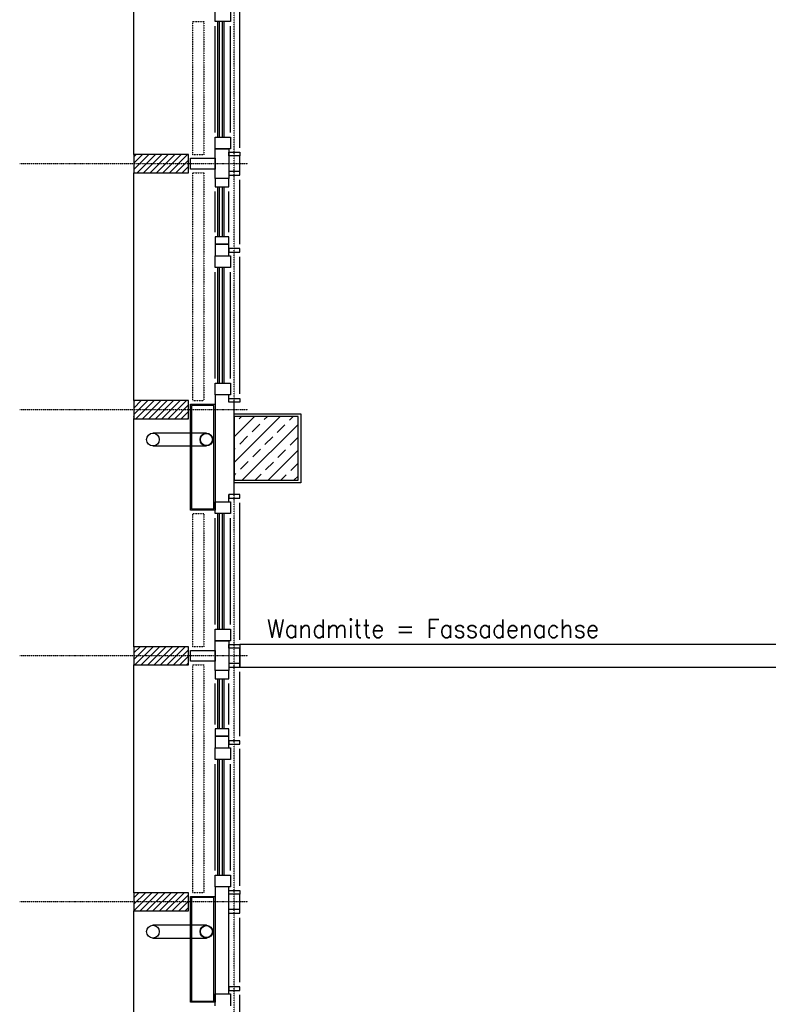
# Model space of a CAD drawing. Header units: millimetres. Extents: x -4577 to 1032787, y -66234 to 201209.
# Tile 51 of 256: x 10974 to 15078, y -26376 to -20974. Entities that reach past the tile are written whole.
import ezdxf
from ezdxf.enums import TextEntityAlignment as Align

# ---------------------------------------------------------------- set-up
doc = ezdxf.new("R2010")
doc.units = ezdxf.units.MM
for name, pattern in [('510_5_2OG_ELT_1004$0$11-07-22_DS_2OG$0$AUSGEZOGEN', [0]), ('510_5_2OG_ELT_1004$0$11-07-22_DS_2OG$0$GETRENNT2_S6', [0.525, 0.15, -0.075, 0.15, -0.075, 0, -0.075]), ('510_5_2OG_ELT_1004$0$11-07-22_DS_2OG$0$PUNKT2_S9', [0.075, 0, -0.075]), ('510_5_2OG_ELT_1004$0$11-07-22_DS_2OG$0$VERDECKT2_S2', [0.17, 0.1, -0.07])]:
    doc.linetypes.add(name, pattern=pattern)
for name, color, linetype in [('510_5_2OG_ELT_1004$0$11-07-22_DS_2OG$0$Fassade', 8, '510_5_2OG_ELT_1004$0$11-07-22_DS_2OG$0$AUSGEZOGEN'), ('510_5_2OG_ELT_1004$0$11-07-22_DS_2OG$0$Mieterausbau', 8, '510_5_2OG_ELT_1004$0$11-07-22_DS_2OG$0$AUSGEZOGEN'), ('510_5_2OG_ELT_1004$0$11-07-22_DS_2OG$0$Nichttragende_Bauteile', 8, '510_5_2OG_ELT_1004$0$11-07-22_DS_2OG$0$AUSGEZOGEN'), ('510_5_2OG_ELT_1004$0$11-07-22_DS_2OG$0$Schraffur', 8, '510_5_2OG_ELT_1004$0$11-07-22_DS_2OG$0$AUSGEZOGEN'), ('510_5_2OG_ELT_1004$0$11-07-22_DS_2OG$0$Tragende_Bauteile', 8, '510_5_2OG_ELT_1004$0$11-07-22_DS_2OG$0$AUSGEZOGEN')]:
    doc.layers.add(name, color=color, linetype=linetype)
doc.styles.add('510_5_2OG_ELT_1004$0$Standard', font='simplex.shx')
pattern_1 = [(45, (1895.797, -66891.69), (-35.35534, 35.35534), []), (45, (1878.12, -66874.014), (-35.35534, 35.35534), [])]

# ---------------------------------------------------------------- blocks, each defined once
blk = doc.blocks.new('510_5_2OG_ELT_1004')
at = {"layer": '510_5_2OG_ELT_1004$0$11-07-22_DS_2OG$0$Schraffur', "linetype": 'Continuous'}
h = blk.add_hatch(dxfattribs=at)
h.set_pattern_fill('SCHRAFFUR_30', color=256, scale=1000, style=0, pattern_type=2)
h.set_pattern_definition(pattern_1)
h.paths.add_polyline_path([(11600, -21814), (11900, -21814), (11900, -21714), (11600, -21714)], flags=0)
h = blk.add_hatch(dxfattribs=at)
h.set_pattern_fill('SCHRAFFUR_30', color=256, scale=1000, style=0, pattern_type=2)
h.set_pattern_definition(pattern_1)
h.paths.add_polyline_path([(11600, -23164), (11900, -23164), (11900, -23064), (11600, -23064)], flags=0)
h = blk.add_hatch(dxfattribs=at)
h.set_pattern_fill('SCHRAFFUR_30', color=256, scale=1000, style=0, pattern_type=2)
h.set_pattern_definition(pattern_1)
h.paths.add_polyline_path([(11600, -24514), (11900, -24514), (11900, -24414), (11600, -24414)], flags=0)
h = blk.add_hatch(dxfattribs=at)
h.set_pattern_fill('SCHRAFFUR_30', color=256, scale=1000, style=0, pattern_type=2)
h.set_pattern_definition(pattern_1)
h.paths.add_polyline_path([(11600, -25864), (11900, -25864), (11900, -25764), (11600, -25764)], flags=0)
at = {"layer": '510_5_2OG_ELT_1004$0$11-07-22_DS_2OG$0$Tragende_Bauteile', "linetype": 'Continuous'}
h = blk.add_hatch(dxfattribs=at)
h.set_pattern_fill('SCHRAFFUR_16', color=256, scale=1000, style=0, pattern_type=2)
h.set_pattern_definition([(45, (1895.8, -66891.69), (-70.71068, 70.71068), []), (45, (1860.44, -66856.34), (-70.71068, 70.71068), [60, -35])])
h.paths.add_polyline_path([(12150, -23500.6), (12500, -23500.6), (12500, -23150.6), (12150, -23150.6)], flags=0)
at = {"layer": '510_5_2OG_ELT_1004$0$11-07-22_DS_2OG$0$Fassade', "linetype": '510_5_2OG_ELT_1004$0$11-07-22_DS_2OG$0$AUSGEZOGEN'}
for p, q in [((11600, -21714), (11600, -20464)), ((12045, -20983.7), (12045, -20918.7)), ((12130, -20918.7), (12130, -20983.7)), ((12180, -21676.8), (12180, -20924.7)), ((12130, -20983.7), (12045, -20983.7)), ((12045, -21592.5), (12045, -21008.7)), ((12061, -21617.5), (12061, -20983.7)), ((12069, -21617.5), (12069, -20983.7)), ((12085, -21617.5), (12085, -20983.7)), ((12095, -21617.5), (12095, -20983.7)), ((12130, -21592.5), (12130, -21008.7)), ((12045, -21682.5), (12045, -21617.5)), ((12045, -21617.5), (12130, -21617.5)), ((12130, -21617.5), (12130, -21682.5)), ((11900, -21714), (11600, -21714)), ((11600, -21714), (11600, -21814)), ((11900, -21814), (11900, -21714)), ((12130, -21682.5), (12045, -21682.5)), ((12045, -21682.5), (12120, -21682.5)), ((12045, -21845.5), (12045, -21682.5)), ((12120, -21682.5), (12120, -21845.5)), ((12120, -21721.5), (12120, -21701.5)), ((12120, -21701.5), (12180, -21701.5)), ((12180, -21701.5), (12180, -21721.5)), ((11910.5, -21794.2), (11910.5, -21734.2)), ((11910.5, -21734.2), (12045, -21734.2)), ((12045, -21734.2), (12045, -21794.2)), ((12180, -21721.5), (12120, -21721.5)), ((12180, -21806.5), (12180, -21721.5)), ((11600, -21814), (11900, -21814)), ((11600, -23064), (11600, -21814)), ((12045, -21794.2), (11910.5, -21794.2)), ((12180, -21806.5), (12120, -21806.5)), ((12120, -21806.5), (12120, -21826.5)), ((12180, -21826.5), (12180, -21806.5)), ((12120, -21845.5), (12045, -21845.5)), ((12045, -21845.5), (12045, -21891)), ((12120, -21845.5), (12045, -21845.5)), ((12120, -21826.5), (12180, -21826.5)), ((12120, -21891), (12120, -21845.5)), ((12180.1, -22205.2), (12180.1, -21851.8)), ((12045, -21891), (12120, -21891)), ((12045, -22140.3), (12045, -21916)), ((12061, -22165.3), (12061, -21891)), ((12069, -22165.3), (12069, -21891)), ((12085, -22165.3), (12085, -21891)), ((12095, -22165.3), (12095, -21891)), ((12120, -22140.3), (12120, -21916)), ((12120, -22165.3), (12045, -22165.3)), ((12045, -22165.3), (12045, -22205.3)), ((12120, -22205.3), (12120, -22165.3)), ((12045, -22205.3), (12120, -22205.3)), ((12120, -22205.3), (12045, -22205.3)), ((12045, -22205.3), (12045, -22268.8)), ((12120, -22268.8), (12120, -22205.3)), ((12180, -22229.7), (12120, -22229.7)), ((12120, -22229.7), (12120, -22249.7)), ((12120, -22249.7), (12180, -22249.7)), ((12180, -22249.7), (12180, -22229.7)), ((12045, -22333.8), (12045, -22268.8)), ((12045, -22268.8), (12130, -22268.8)), ((12045, -22268.8), (12120, -22268.8)), ((12130, -22268.8), (12130, -22333.8)), ((12180, -23026.9), (12180, -22274.9)), ((12130, -22333.8), (12045, -22333.8)), ((12045, -22942.5), (12045, -22358.8)), ((12061, -22967.5), (12061, -22333.8)), ((12069, -22967.5), (12069, -22333.8)), ((12085, -22967.5), (12085, -22333.8)), ((12095, -22967.5), (12095, -22333.8)), ((12130, -22942.5), (12130, -22358.8)), ((12045, -23032.5), (12045, -22967.5)), ((12045, -22967.5), (12130, -22967.5)), ((12130, -22967.5), (12130, -23032.5)), ((11900, -23064), (11600, -23064)), ((11600, -23064), (11600, -23164)), ((11900, -23164), (11900, -23064)), ((12130, -23032.5), (12045, -23032.5)), ((12045, -23032.5), (12045, -23618.7)), ((12120, -23071.5), (12120, -23032.5)), ((12120, -23051.5), (12180, -23051.5)), ((12180, -23051.5), (12180, -23071.5)), ((11910.5, -23084.2), (12045, -23084.2)), ((11910.5, -23664.2), (11910.5, -23084.2)), ((12039, -23090.2), (11916.5, -23090.2)), ((11916.5, -23090.2), (11916.5, -23658.2)), ((12039, -23658.2), (12039, -23090.2)), ((12045, -23084.2), (12045, -23664.2)), ((12180, -23071.5), (12120, -23071.5)), ((12150, -23579.7), (12150, -23071.5)), ((11600, -23164), (11900, -23164)), ((11600, -24414), (11600, -23164)), ((11997.6, -23242.4), (11704.2, -23242.4)), ((11704.2, -23312.4), (11997.6, -23312.4)), ((12180, -23579.7), (12120, -23579.7)), ((12120, -23579.7), (12120, -23599.7)), ((12120, -23618.7), (12120, -23579.7)), ((12120, -23599.7), (12180, -23599.7)), ((12180, -23599.7), (12180, -23579.7)), ((11916.5, -23658.2), (12039, -23658.2)), ((12045, -23683.7), (12045, -23618.7)), ((12045, -23618.7), (12130, -23618.7)), ((12045, -23618.7), (12120, -23618.7)), ((12130, -23618.7), (12130, -23683.7)), ((12180, -24376.8), (12180, -23624.7)), ((12045, -23664.2), (11910.5, -23664.2)), ((12130, -23683.7), (12045, -23683.7)), ((12045, -24292.5), (12045, -23708.7)), ((12061, -24317.5), (12061, -23683.7)), ((12069, -24317.5), (12069, -23683.7)), ((12085, -24317.5), (12085, -23683.7)), ((12095, -24317.5), (12095, -23683.7)), ((12130, -24292.5), (12130, -23708.7)), ((12045, -24382.5), (12045, -24317.5)), ((12045, -24317.5), (12130, -24317.5)), ((12130, -24317.5), (12130, -24382.5)), ((11900, -24414), (11600, -24414)), ((11600, -24414), (11600, -24514)), ((11900, -24514), (11900, -24414)), ((12130, -24382.5), (12045, -24382.5)), ((12045, -24382.5), (12120, -24382.5)), ((12045, -24545.5), (12045, -24382.5)), ((12120, -24382.5), (12120, -24545.5)), ((12120, -24421.5), (12120, -24401.5)), ((12120, -24401.5), (12180, -24401.5)), ((12180, -24401.5), (12180, -24421.5)), ((11910.5, -24494.2), (11910.5, -24434.2)), ((11910.5, -24434.2), (12045, -24434.2)), ((12045, -24434.2), (12045, -24494.2)), ((12180, -24421.5), (12120, -24421.5)), ((12180, -24506.5), (12180, -24421.5)), ((11600, -24514), (11900, -24514)), ((11600, -25764), (11600, -24514)), ((12045, -24494.2), (11910.5, -24494.2)), ((12180, -24506.5), (12120, -24506.5)), ((12120, -24506.5), (12120, -24526.5)), ((12180, -24526.5), (12180, -24506.5)), ((12120, -24545.5), (12045, -24545.5)), ((12045, -24545.5), (12045, -24591)), ((12120, -24545.5), (12045, -24545.5)), ((12120, -24526.5), (12180, -24526.5)), ((12120, -24591), (12120, -24545.5)), ((12180.1, -24905.2), (12180.1, -24551.8)), ((12045, -24591), (12120, -24591)), ((12045, -24840.3), (12045, -24616)), ((12061, -24865.3), (12061, -24591)), ((12069, -24865.3), (12069, -24591)), ((12085, -24865.3), (12085, -24591)), ((12095, -24865.3), (12095, -24591)), ((12120, -24840.3), (12120, -24616)), ((12120, -24865.3), (12045, -24865.3)), ((12045, -24865.3), (12045, -24905.3)), ((12120, -24905.3), (12120, -24865.3)), ((12045, -24905.3), (12120, -24905.3)), ((12120, -24905.3), (12045, -24905.3)), ((12045, -24905.3), (12045, -24968.8)), ((12120, -24968.8), (12120, -24905.3)), ((12180, -24929.7), (12120, -24929.7)), ((12120, -24929.7), (12120, -24949.7)), ((12120, -24949.7), (12180, -24949.7)), ((12180, -24949.7), (12180, -24929.7)), ((12045, -25033.8), (12045, -24968.8)), ((12045, -24968.8), (12130, -24968.8)), ((12045, -24968.8), (12120, -24968.8)), ((12130, -24968.8), (12130, -25033.8)), ((12180, -25726.9), (12180, -24974.9)), ((12130, -25033.8), (12045, -25033.8)), ((12045, -25642.5), (12045, -25058.8)), ((12061, -25667.5), (12061, -25033.8)), ((12069, -25667.5), (12069, -25033.8)), ((12085, -25667.5), (12085, -25033.8)), ((12095, -25667.5), (12095, -25033.8)), ((12130, -25642.5), (12130, -25058.8)), ((12045, -25732.5), (12045, -25667.5)), ((12045, -25667.5), (12130, -25667.5)), ((12130, -25667.5), (12130, -25732.5)), ((11900, -25764), (11600, -25764)), ((11600, -25764), (11600, -25864)), ((11900, -25864), (11900, -25764)), ((12130, -25732.5), (12045, -25732.5)), ((12045, -25732.5), (12045, -26318.7)), ((12120, -26318.7), (12120, -25732.5)), ((12120, -25751.5), (12180, -25751.5)), ((12180, -25751.5), (12180, -25771.5)), ((11910.5, -25784.2), (12045, -25784.2)), ((11910.5, -26364.2), (11910.5, -25784.2)), ((12039, -25790.2), (11916.5, -25790.2)), ((11916.5, -25790.2), (11916.5, -26358.2)), ((12039, -26358.2), (12039, -25790.2)), ((12045, -25784.2), (12045, -26364.2)), ((12180, -25771.5), (12120, -25771.5)), ((12180, -25856.5), (12180, -25771.5)), ((11600, -25864), (11900, -25864)), ((11600, -27114), (11600, -25864)), ((12180, -25856.5), (12120, -25856.5)), ((12120, -25876.5), (12180, -25876.5)), ((12180, -25876.5), (12180, -25856.5)), ((12180.1, -26255.2), (12180.1, -25901.9)), ((11997.6, -25942.4), (11704.2, -25942.4)), ((11704.2, -26012.4), (11997.6, -26012.4)), ((12180, -26279.7), (12120, -26279.7)), ((12120, -26279.7), (12120, -26299.7)), ((12120, -26299.7), (12180, -26299.7)), ((12180, -26299.7), (12180, -26279.7)), ((11916.5, -26358.2), (12039, -26358.2)), ((12045, -26383.7), (12045, -26318.7)), ((12045, -26318.7), (12130, -26318.7)), ((12045, -26318.7), (12120, -26318.7)), ((12130, -26318.7), (12130, -26383.7)), ((12180, -27076.8), (12180, -26324.7)), ((12045, -26364.2), (11910.5, -26364.2))]:
    blk.add_line(p, q, dxfattribs=at)
at = {"layer": '510_5_2OG_ELT_1004$0$11-07-22_DS_2OG$0$Fassade', "linetype": '510_5_2OG_ELT_1004$0$11-07-22_DS_2OG$0$PUNKT2_S9'}
for p, q in [((11923.7, -20983.6), (11983.7, -20983.6)), ((11923.7, -21714.9), (11923.7, -20983.6)), ((11983.7, -20983.6), (11983.7, -21714.9)), ((11983.7, -21714.9), (11923.7, -21714.9)), ((11923.7, -21813.6), (11983.7, -21813.6)), ((11923.7, -23064.9), (11923.7, -21813.6)), ((11983.7, -21813.6), (11983.7, -23064.9)), ((11983.7, -23064.9), (11923.7, -23064.9)), ((11923.7, -23683.6), (11983.7, -23683.6)), ((11923.7, -24414.9), (11923.7, -23683.6)), ((11983.7, -23683.6), (11983.7, -24414.9)), ((11983.7, -24414.9), (11923.7, -24414.9)), ((11923.7, -24513.6), (11983.7, -24513.6)), ((11923.7, -25764.9), (11923.7, -24513.6)), ((11983.7, -24513.6), (11983.7, -25764.9)), ((11983.7, -25764.9), (11923.7, -25764.9))]:
    blk.add_line(p, q, dxfattribs=at)
at = {"layer": '510_5_2OG_ELT_1004$0$11-07-22_DS_2OG$0$Fassade', "linetype": '510_5_2OG_ELT_1004$0$11-07-22_DS_2OG$0$GETRENNT2_S6'}
for p, q in [((12224.2, -21764), (10974.2, -21764)), ((12224.2, -23114), (10974.2, -23114)), ((12224.2, -24464), (10974.2, -24464)), ((12224.2, -25814), (10974.2, -25814))]:
    blk.add_line(p, q, dxfattribs=at)
at = {"layer": '510_5_2OG_ELT_1004$0$11-07-22_DS_2OG$0$Fassade', "linetype": '510_5_2OG_ELT_1004$0$11-07-22_DS_2OG$0$VERDECKT2_S2'}
blk.add_line((11600, -24400.6), (11600, -23150.6), dxfattribs=at)
at = {"layer": '510_5_2OG_ELT_1004$0$11-07-22_DS_2OG$0$Fassade', "linetype": '510_5_2OG_ELT_1004$0$11-07-22_DS_2OG$0$AUSGEZOGEN'}
for centre, radius in [((11704.2, -23277.4), 35), ((11997.6, -23277.4), 35), ((11997.6, -23277.4), 33), ((11704.2, -25977.4), 35), ((11997.6, -25977.4), 35), ((11997.6, -25977.4), 33)]:
    blk.add_circle(centre, radius, dxfattribs=at)
at = {"layer": '510_5_2OG_ELT_1004$0$11-07-22_DS_2OG$0$Mieterausbau', "linetype": '510_5_2OG_ELT_1004$0$11-07-22_DS_2OG$0$AUSGEZOGEN'}
for p, q in [((17380, -24401.9), (12180, -24401.9)), ((12180, -24401.9), (12180, -24526.9)), ((12180, -24526.9), (17380, -24526.9))]:
    blk.add_line(p, q, dxfattribs=at)
at = {"layer": '510_5_2OG_ELT_1004$0$11-07-22_DS_2OG$0$Nichttragende_Bauteile', "linetype": '510_5_2OG_ELT_1004$0$11-07-22_DS_2OG$0$AUSGEZOGEN'}
for p, q in [((12150, -23135.6), (12515, -23135.6)), ((12515, -23135.6), (12515, -23515.6)), ((12515, -23515.6), (12150, -23515.6))]:
    blk.add_line(p, q, dxfattribs=at)
at = {"layer": '510_5_2OG_ELT_1004$0$11-07-22_DS_2OG$0$Tragende_Bauteile', "linetype": '510_5_2OG_ELT_1004$0$11-07-22_DS_2OG$0$PUNKT2_S9'}
blk.add_line((12150, -28550.6), (12150, -14075.6), dxfattribs=at)
at = {"layer": '510_5_2OG_ELT_1004$0$11-07-22_DS_2OG$0$Tragende_Bauteile', "linetype": '510_5_2OG_ELT_1004$0$11-07-22_DS_2OG$0$AUSGEZOGEN'}
for p, q in [((12500, -23150.6), (12150, -23150.6)), ((12150, -23150.6), (12150, -23500.6)), ((12500, -23500.6), (12500, -23150.6)), ((12150, -23500.6), (12500, -23500.6))]:
    blk.add_line(p, q, dxfattribs=at)
at = {"layer": '510_5_2OG_ELT_1004$0$11-07-22_DS_2OG$0$Mieterausbau', "linetype": '510_5_2OG_ELT_1004$0$11-07-22_DS_2OG$0$AUSGEZOGEN', "style": '510_5_2OG_ELT_1004$0$Standard', "width": 0.83087}
blk.add_text('Wandmitte = Fassadenachse', height=100, dxfattribs=at).set_placement((12330, -24364.8), (14150, -24364.8), align=Align.FIT)

msp = doc.modelspace()

# ---------------------------------------------------------------- block references
msp.add_blockref('510_5_2OG_ELT_1004', (0, -0.1))

doc.saveas('drawing.dxf')
